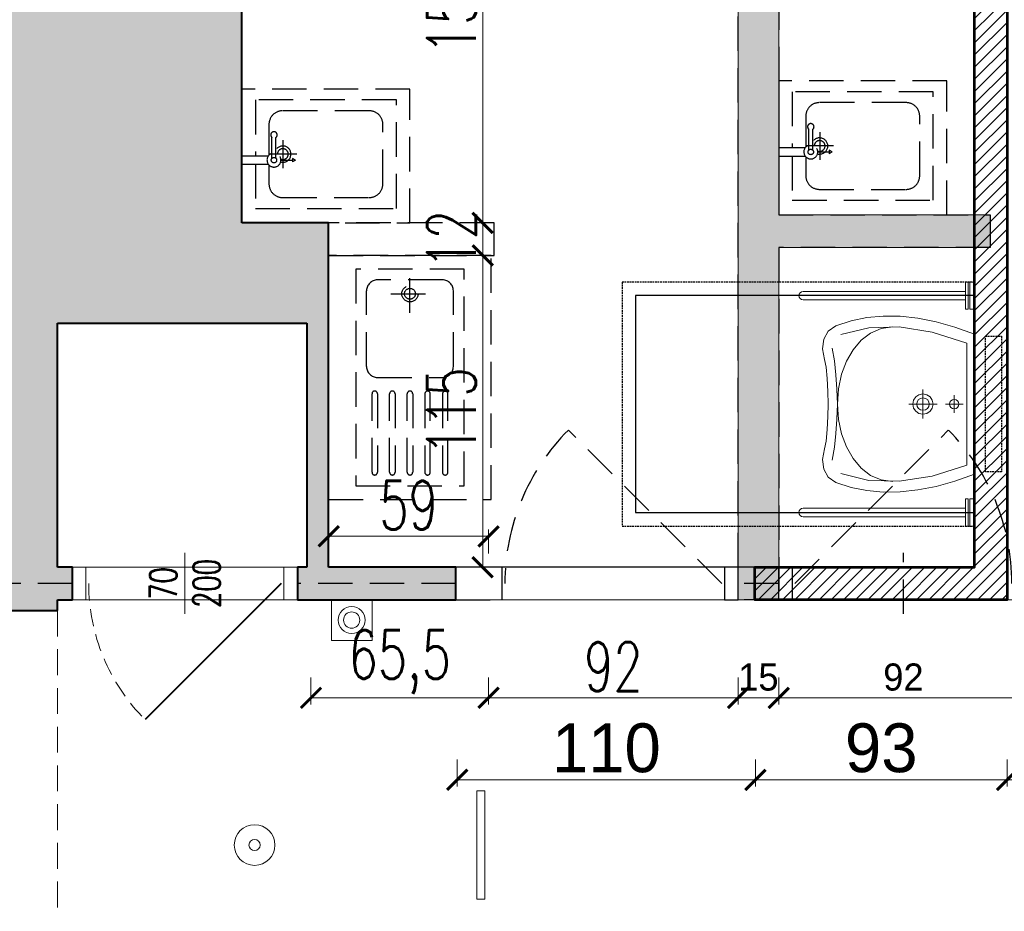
# Model space of a CAD drawing. Header units: millimetres. Extents: x 49320 to 60117, y -4209 to 20568.
# Tile 191 of 252: x 51578 to 51941, y 5734 to 6063. Entities that reach past the tile are written whole.
import ezdxf
from ezdxf.enums import TextEntityAlignment as Align

# ---------------------------------------------------------------- set-up
doc = ezdxf.new("R2010")
doc.units = ezdxf.units.MM
for name, pattern in [('CONTINOUS', [0]), ('DASHED', [19.05, 12.7, -6.35]), ('HIDDEN2', [0.1875, 0.125, -0.0625]), ('Kreski-Krotkie', [4.7625, 3.175, -1.5875])]:
    doc.linetypes.add(name, pattern=pattern)
doc.layers.add('_AA powierzchnia', color=3, linetype='Continuous', lineweight=25, plot=False)
doc.layers.add('_HD-POMOC_1', color=251, linetype='Continuous', lineweight=0, plot=False)
for name, color, linetype, lineweight, true_color in [('_AA rozbiórki', 7, 'DASHED', 25, 0xc73200), ('_AA rozbiórki WYMIARY', 7, 'CONTINOUS', 18, 0xd13400), ('_AA szraf PROJ', 7, 'Continuous', 13, 0x003df5), ('_AA WYMIARY proj', 7, 'CONTINOUS', 18, 0x0037db), ('_AA ściany proj.', 7, 'CONTINOUS', 53, 0x0037db), ('_HD-KRESKOWANIE_PEŁNE', 7, 'Continuous', 0, 0xbfbfbf), ('_HD-PRZEKRÓJ_BUDOWLANA', 7, 'Continuous', 40, 0x616161)]:
    doc.layers.add(name, color=color, linetype=linetype, lineweight=lineweight, true_color=true_color)
for name, color, linetype, lineweight in [('_AA wymiary', 7, 'Continuous', 13), ('_HD-DREWNO_PRZEKRÓJ', 251, 'Continuous', 40), ('_HD-DREWNO_PRZERYW', 251, 'Kreski-Krotkie', 9), ('_HD-DREWNO_WIDOK', 251, 'Continuous', 18), ('_HD-ELE_PPOŻ', 251, 'Continuous', 30), ('_HD-INWENTARYZACJA_PRZERYW', 251, 'Kreski-Krotkie', 9), ('_HD-INWENTARYZACJA_WIDOK', 251, 'Continuous', 18), ('_HD-OPISY', 251, 'Continuous', 0), ('_HD-PPOŻ030', 251, 'DASHED', 40), ('A obiekt', 7, 'Continuous', 9)]:
    doc.layers.add(name, color=color, linetype=linetype, lineweight=lineweight)
doc.styles.add('_HD_Romans', font='romans.shx', dxfattribs={"width": 0.7, "height": 18})
doc.dimstyles.new('_HD_050_BET_CM', dxfattribs={"dimtxt": 10, "dimasz": 7.5, "dimexe": 2.5, "dimexo": 5, "dimgap": 2.5, "dimtad": 1, "dimdec": 1, "dimrnd": 0.5, "dimtxsty": 'Standard', "dimblk": 'ARCHTICK', "dimcen": 1.25, "dimclre": 208, "dimclrt": 256, "dimadec": 1, "dimazin": 0, "dimtfac": 1, "dimtdec": 1, "dimtix": 1, "dimtmove": 1, "dimatfit": 0, "dimldrblk": 'ARCHTICK', "dimfxl": 7.5, "dimfxlon": 1, "dimlwd": -1, "dimlwe": -1, "dimarcsym": 0})

# ---------------------------------------------------------------- blocks, each defined once
blk = doc.blocks.new('*U28')
at = {"layer": '_HD-DREWNO_PRZEKRÓJ'}
blk.add_line((77, 0), (26.8, -50.2), dxfattribs=at)
at = {"layer": '_HD-DREWNO_PRZERYW', "ltscale": 2}
blk.add_arc((77, 0), 71, 180, 225, dxfattribs=at)
at = {"layer": '_HD-DREWNO_WIDOK'}
for points in [[(5, 6), (0, 6), (0, -6), (5, -6)], [(83, 6), (78, 6), (78, -6), (83, -6)]]:
    blk.add_lwpolyline(points, close=True, dxfattribs=at)
at = {"layer": '_HD-OPISY'}
blk.add_line((41.5, 11.25), (41.5, -11.25), dxfattribs=at)
at = {"layer": '_HD-OPISY', "style": '_HD_Romans', "width": 0.7}
blk.add_attdef('SZEROKOŚĆ', text='', height=10, rotation=90, dxfattribs=at).set_placement((41.5, 0), align=Align.BOTTOM_CENTER)
blk.add_attdef('WYSOKOŚĆ', text='', height=10, rotation=90, dxfattribs=at).set_placement((44.5, 0), align=Align.TOP_CENTER)
blk = doc.blocks.new('_ArchTick')
at = {"color": 0, "linetype": 'ByBlock', "const_width": 0.15}
blk.add_lwpolyline([(-0.5, -0.5), (0.5, 0.5)], dxfattribs=at)
blk = doc.blocks.new('*D1193')
at = {"layer": '_AA rozbiórki WYMIARY', "color": 208, "ltscale": 1.5}
for p, q in [((51685.08, 5820.6), (51685.08, 5810.6)), ((51750.58, 5820.6), (51750.58, 5810.6))]:
    blk.add_line(p, q, dxfattribs=at)
at = {"layer": '_AA rozbiórki WYMIARY', "color": 0, "ltscale": 1.5}
blk.add_line((51685.08, 5813.1), (51750.58, 5813.1), dxfattribs=at)
at = {"layer": 'Defpoints', "color": 0}
for p in [(51685.08, 5849.3), (51750.58, 5849.3), (51750.58, 5813.1)]:
    blk.add_point(p, dxfattribs=at)
at = {"layer": '_AA rozbiórki WYMIARY', "color": 0, "linetype": 'ByBlock', "xscale": 7.5, "yscale": 7.5, "zscale": 7.5, "rotation": 180}
blk.add_blockref('_ArchTick', (51685.08, 5813.1), dxfattribs=at)
at = {"layer": '_AA rozbiórki WYMIARY', "color": 0, "linetype": 'ByBlock', "xscale": 7.5, "yscale": 7.5, "zscale": 7.5}
blk.add_blockref('_ArchTick', (51750.58, 5813.1), dxfattribs=at)
at = {"layer": '_AA rozbiórki WYMIARY', "insert": (51717.83, 5826.32), "char_height": 18, "attachment_point": 5, "style": '_HD_Romans'}
blk.add_mtext('65,5', dxfattribs=at)
blk = doc.blocks.new('*D1194')
at = {"layer": '_AA rozbiórki WYMIARY', "color": 208, "ltscale": 1.5}
for p, q in [((51750.58, 5820.6), (51750.58, 5810.6)), ((51842.58, 5820.6), (51842.58, 5810.6))]:
    blk.add_line(p, q, dxfattribs=at)
at = {"layer": '_AA rozbiórki WYMIARY', "color": 0, "ltscale": 1.5}
blk.add_line((51750.58, 5813.1), (51842.58, 5813.1), dxfattribs=at)
at = {"layer": 'Defpoints', "color": 0}
for p in [(51750.58, 5849.3), (51842.58, 5849.3), (51842.58, 5813.1)]:
    blk.add_point(p, dxfattribs=at)
at = {"layer": '_AA rozbiórki WYMIARY', "color": 0, "linetype": 'ByBlock', "xscale": 7.5, "yscale": 7.5, "zscale": 7.5, "rotation": 180}
blk.add_blockref('_ArchTick', (51750.58, 5813.1), dxfattribs=at)
at = {"layer": '_AA rozbiórki WYMIARY', "color": 0, "linetype": 'ByBlock', "xscale": 7.5, "yscale": 7.5, "zscale": 7.5}
blk.add_blockref('_ArchTick', (51842.58, 5813.1), dxfattribs=at)
at = {"layer": '_AA rozbiórki WYMIARY', "insert": (51796.58, 5824.6), "char_height": 18, "attachment_point": 5, "style": '_HD_Romans'}
blk.add_mtext('92', dxfattribs=at)
blk = doc.blocks.new('*D1195')
at = {"layer": '_AA rozbiórki WYMIARY', "color": 208, "ltscale": 1.5}
for p, q in [((51842.58, 5820.6), (51842.58, 5810.6)), ((51857.58, 5820.6), (51857.58, 5810.6))]:
    blk.add_line(p, q, dxfattribs=at)
at = {"layer": '_AA rozbiórki WYMIARY', "color": 0, "ltscale": 1.5}
for p, q in [((51842.58, 5813.1), (51835.08, 5813.1)), ((51842.58, 5813.1), (51857.58, 5813.1)), ((51857.58, 5813.1), (51865.08, 5813.1))]:
    blk.add_line(p, q, dxfattribs=at)
at = {"layer": 'Defpoints', "color": 0}
for p in [(51842.58, 5849.3), (51857.58, 5849.3), (51857.58, 5813.1)]:
    blk.add_point(p, dxfattribs=at)
at = {"layer": '_AA rozbiórki WYMIARY', "color": 0, "linetype": 'ByBlock', "xscale": 7.5, "yscale": 7.5, "zscale": 7.5}
blk.add_blockref('_ArchTick', (51842.58, 5813.1), dxfattribs=at)
at = {"layer": '_AA rozbiórki WYMIARY', "color": 0, "linetype": 'ByBlock', "xscale": 7.5, "yscale": 7.5, "zscale": 7.5, "rotation": 180}
blk.add_blockref('_ArchTick', (51857.58, 5813.1), dxfattribs=at)
at = {"layer": '_AA rozbiórki WYMIARY', "insert": (51850.08, 5820.71), "char_height": 10, "attachment_point": 5}
blk.add_mtext('15', dxfattribs=at)
blk = doc.blocks.new('*D1196')
at = {"layer": '_AA rozbiórki WYMIARY', "color": 208, "ltscale": 1.5}
for p, q in [((51857.58, 5820.6), (51857.58, 5810.6)), ((51949.58, 5820.6), (51949.58, 5810.6))]:
    blk.add_line(p, q, dxfattribs=at)
at = {"layer": '_AA rozbiórki WYMIARY', "color": 0, "ltscale": 1.5}
blk.add_line((51857.58, 5813.1), (51949.58, 5813.1), dxfattribs=at)
at = {"layer": 'Defpoints', "color": 0}
for p in [(51857.58, 5849.3), (51949.58, 5849.3), (51949.58, 5813.1)]:
    blk.add_point(p, dxfattribs=at)
at = {"layer": '_AA rozbiórki WYMIARY', "color": 0, "linetype": 'ByBlock', "xscale": 7.5, "yscale": 7.5, "zscale": 7.5, "rotation": 180}
blk.add_blockref('_ArchTick', (51857.58, 5813.1), dxfattribs=at)
at = {"layer": '_AA rozbiórki WYMIARY', "color": 0, "linetype": 'ByBlock', "xscale": 7.5, "yscale": 7.5, "zscale": 7.5}
blk.add_blockref('_ArchTick', (51949.58, 5813.1), dxfattribs=at)
at = {"layer": '_AA rozbiórki WYMIARY', "insert": (51903.58, 5820.71), "char_height": 10, "attachment_point": 5}
blk.add_mtext('92', dxfattribs=at)
blk = doc.blocks.new('*D1203')
at = {"layer": '_AA rozbiórki WYMIARY', "color": 208, "ltscale": 1.5}
for p, q in [((51691.58, 5866.3), (51691.58, 5875.21)), ((51750.58, 5866.3), (51750.58, 5875.21))]:
    blk.add_line(p, q, dxfattribs=at)
at = {"layer": '_AA rozbiórki WYMIARY', "color": 0, "ltscale": 1.5}
blk.add_line((51691.58, 5872.71), (51750.58, 5872.71), dxfattribs=at)
at = {"layer": 'Defpoints', "color": 0}
for p in [(51750.58, 5872.71), (51691.58, 5861.3), (51750.58, 5861.3)]:
    blk.add_point(p, dxfattribs=at)
at = {"layer": '_AA rozbiórki WYMIARY', "color": 0, "linetype": 'ByBlock', "xscale": 7.5, "yscale": 7.5, "zscale": 7.5, "rotation": 180}
blk.add_blockref('_ArchTick', (51691.58, 5872.71), dxfattribs=at)
at = {"layer": '_AA rozbiórki WYMIARY', "color": 0, "linetype": 'ByBlock', "xscale": 7.5, "yscale": 7.5, "zscale": 7.5}
blk.add_blockref('_ArchTick', (51750.58, 5872.71), dxfattribs=at)
at = {"layer": '_AA rozbiórki WYMIARY', "insert": (51721.08, 5884.21), "char_height": 18, "attachment_point": 5, "style": '_HD_Romans'}
blk.add_mtext('59', dxfattribs=at)
blk = doc.blocks.new('*D1205')
at = {"layer": '_AA rozbiórki WYMIARY', "color": 208, "ltscale": 1.5}
for p, q in [((51752.58, 6102.59), (51752.58, 6112.59)), ((51842.58, 6102.59), (51842.58, 6112.59))]:
    blk.add_line(p, q, dxfattribs=at)
at = {"layer": '_AA rozbiórki WYMIARY', "color": 0, "ltscale": 1.5}
blk.add_line((51842.58, 6110.09), (51752.58, 6110.09), dxfattribs=at)
at = {"layer": 'Defpoints', "color": 0}
for p in [(51752.58, 6110.09), (51842.58, 6087.3), (51752.58, 5988.3)]:
    blk.add_point(p, dxfattribs=at)
at = {"layer": '_AA rozbiórki WYMIARY', "color": 0, "linetype": 'ByBlock', "xscale": 7.5, "yscale": 7.5, "zscale": 7.5, "rotation": 180}
blk.add_blockref('_ArchTick', (51752.58, 6110.09), dxfattribs=at)
at = {"layer": '_AA rozbiórki WYMIARY', "color": 0, "linetype": 'ByBlock', "xscale": 7.5, "yscale": 7.5, "zscale": 7.5}
blk.add_blockref('_ArchTick', (51842.58, 6110.09), dxfattribs=at)
at = {"layer": '_AA rozbiórki WYMIARY', "insert": (51797.58, 6121.59), "char_height": 18, "attachment_point": 5, "style": '_HD_Romans'}
blk.add_mtext('90', dxfattribs=at)
blk = doc.blocks.new('*D1206')
at = {"layer": '_AA rozbiórki WYMIARY', "color": 208, "ltscale": 1.5}
for p, q in [((51659.58, 6102.59), (51659.58, 6112.59)), ((51752.58, 6102.59), (51752.58, 6112.59))]:
    blk.add_line(p, q, dxfattribs=at)
at = {"layer": '_AA rozbiórki WYMIARY', "color": 0, "ltscale": 1.5}
blk.add_line((51752.58, 6110.09), (51659.58, 6110.09), dxfattribs=at)
at = {"layer": 'Defpoints', "color": 0}
for p in [(51659.58, 6110.09), (51659.58, 5988.3), (51752.58, 5988.3)]:
    blk.add_point(p, dxfattribs=at)
at = {"layer": '_AA rozbiórki WYMIARY', "color": 0, "linetype": 'ByBlock', "xscale": 7.5, "yscale": 7.5, "zscale": 7.5, "rotation": 180}
blk.add_blockref('_ArchTick', (51659.58, 6110.09), dxfattribs=at)
at = {"layer": '_AA rozbiórki WYMIARY', "color": 0, "linetype": 'ByBlock', "xscale": 7.5, "yscale": 7.5, "zscale": 7.5}
blk.add_blockref('_ArchTick', (51752.58, 6110.09), dxfattribs=at)
at = {"layer": '_AA rozbiórki WYMIARY', "insert": (51706.08, 6121.59), "char_height": 18, "attachment_point": 5, "style": '_HD_Romans'}
blk.add_mtext('93', dxfattribs=at)
blk = doc.blocks.new('*D1208')
at = {"layer": '_AA rozbiórki WYMIARY', "color": 208, "ltscale": 1.5}
for p, q in [((51740.9, 5976.3), (51750.9, 5976.3)), ((51740.9, 5861.3), (51750.9, 5861.3))]:
    blk.add_line(p, q, dxfattribs=at)
at = {"layer": '_AA rozbiórki WYMIARY', "color": 0, "ltscale": 1.5}
blk.add_line((51748.4, 5861.3), (51748.4, 5976.3), dxfattribs=at)
at = {"layer": 'Defpoints', "color": 0}
for p in [(51721.08, 5976.3), (51748.4, 5976.3), (51721.08, 5861.3)]:
    blk.add_point(p, dxfattribs=at)
at = {"layer": '_AA rozbiórki WYMIARY', "color": 0, "linetype": 'ByBlock', "xscale": 7.5, "yscale": 7.5, "zscale": 7.5}
for p, rotation in [((51748.4, 5976.3), 90), ((51748.4, 5861.3), 270)]:
    blk.add_blockref('_ArchTick', p, dxfattribs=dict(at, rotation=rotation))
at = {"layer": '_AA rozbiórki WYMIARY', "insert": (51736.9, 5918.8), "char_height": 18, "attachment_point": 5, "rotation": 90, "style": '_HD_Romans'}
blk.add_mtext('115', dxfattribs=at)
blk = doc.blocks.new('*D1209')
at = {"layer": '_AA rozbiórki WYMIARY', "color": 0, "ltscale": 1.5}
for p, q in [((51748.4, 5988.3), (51748.4, 5995.8)), ((51748.4, 5976.3), (51748.4, 5988.3)), ((51748.4, 5976.3), (51748.4, 5968.8))]:
    blk.add_line(p, q, dxfattribs=at)
at = {"layer": '_AA rozbiórki WYMIARY', "color": 208, "ltscale": 1.5}
for p, q in [((51740.9, 5988.3), (51750.9, 5988.3)), ((51740.9, 5976.3), (51750.9, 5976.3))]:
    blk.add_line(p, q, dxfattribs=at)
at = {"layer": 'Defpoints', "color": 0}
for p in [(51659.58, 5988.3), (51748.4, 5988.3), (51721.08, 5976.3)]:
    blk.add_point(p, dxfattribs=at)
at = {"layer": '_AA rozbiórki WYMIARY', "color": 0, "linetype": 'ByBlock', "xscale": 7.5, "yscale": 7.5, "zscale": 7.5}
for p, rotation in [((51748.4, 5988.3), 270), ((51748.4, 5976.3), 90)]:
    blk.add_blockref('_ArchTick', p, dxfattribs=dict(at, rotation=rotation))
at = {"layer": '_AA rozbiórki WYMIARY', "insert": (51736.9, 5982.3), "char_height": 18, "attachment_point": 5, "rotation": 90, "style": '_HD_Romans'}
blk.add_mtext('12', dxfattribs=at)
blk = doc.blocks.new('*D1210')
at = {"layer": '_AA rozbiórki WYMIARY', "color": 208, "ltscale": 1.5}
for p, q in [((51740.9, 6145.3), (51750.9, 6145.3)), ((51740.9, 5988.3), (51750.9, 5988.3))]:
    blk.add_line(p, q, dxfattribs=at)
at = {"layer": '_AA rozbiórki WYMIARY', "color": 0, "ltscale": 1.5}
blk.add_line((51748.4, 5988.3), (51748.4, 6145.3), dxfattribs=at)
at = {"layer": 'Defpoints', "color": 0}
for p in [(51659.58, 6145.3), (51748.4, 6145.3), (51659.58, 5988.3)]:
    blk.add_point(p, dxfattribs=at)
at = {"layer": '_AA rozbiórki WYMIARY', "color": 0, "linetype": 'ByBlock', "xscale": 7.5, "yscale": 7.5, "zscale": 7.5}
for p, rotation in [((51748.4, 6145.3), 90), ((51748.4, 5988.3), 270)]:
    blk.add_blockref('_ArchTick', p, dxfattribs=dict(at, rotation=rotation))
at = {"layer": '_AA rozbiórki WYMIARY', "insert": (51736.9, 6066.8), "char_height": 18, "attachment_point": 5, "rotation": 90, "style": '_HD_Romans'}
blk.add_mtext('157', dxfattribs=at)
blk = doc.blocks.new('*U453')
for p, q in [((-41.54, -3.37), (-41.54, -63.2)), ((-38.46, -3.37), (-38.46, -63.2)), ((38.46, -3.37), (38.46, -63.2)), ((41.54, -3.37), (41.54, -63.2))]:
    blk.add_line(p, q)
at = {"color": 5, "true_color": 0x0000e6}
for p, q in [((-1.75, -7.48), (-1.61, -6.8)), ((-1.61, -6.8), (-1.24, -6.24)), ((-1.24, -6.24), (-0.68, -5.86)), ((-0.68, -5.86), (0, -5.72)), ((0, -5.72), (0.68, -5.86)), ((0, -5.72), (0, -5.72)), ((0.68, -5.86), (1.24, -6.24)), ((1.24, -6.24), (1.61, -6.8)), ((1.61, -6.8), (1.75, -7.48)), ((-1.61, -8.16), (-1.75, -7.48)), ((-1.24, -8.71), (-1.61, -8.16)), ((-0.68, -9.09), (-1.24, -8.71)), ((0, -9.23), (-0.68, -9.09)), ((0.68, -9.09), (0, -9.23)), ((1.24, -8.71), (0.68, -9.09)), ((1.61, -8.16), (1.24, -8.71)), ((1.75, -7.48), (1.61, -8.16))]:
    blk.add_line(p, q, dxfattribs=at)
for points in [[(-45, 0), (-35, 0), (-35, -1.74), (-45, -1.74)], [(-45, -2.35), (-35, -2.35), (-35, -3.37), (-45, -3.37)], [(35, 0), (45, 0), (45, -1.74), (35, -1.74)], [(35, -2.35), (45, -2.35), (45, -3.37), (35, -3.37)]]:
    blk.add_lwpolyline(points, close=True)
for points in [[(0, -54.01), (4.6, -54.04), (9.42, -54.29), (13.64, -54.72), (16.46, -55.28), (20.4, -56.01), (23.99, -55.58), (26.93, -53.97), (28.88, -51.12), (30.72, -45.51), (31.92, -39.69), (32.47, -33.64), (32.39, -27.38), (31.68, -20.89), (30.35, -14.17), (28.39, -7.2), (25.81, 0), (0, 0), (-25.81, 0), (-28.39, -7.2), (-30.35, -14.17), (-31.68, -20.89), (-32.39, -27.38), (-32.47, -33.64), (-31.92, -39.69), (-30.72, -45.51), (-28.88, -51.12), (-26.93, -53.97), (-23.99, -55.58), (-20.4, -56.01), (-16.46, -55.28), (-13.64, -54.72), (-9.42, -54.29), (-4.6, -54.04), (0, -54.01)], [(0, -15.26), (1.46, -15.56), (2.65, -16.36), (3.46, -17.56), (3.75, -19.01), (3.46, -20.47), (2.65, -21.66), (1.46, -22.47), (0, -22.76), (-1.46, -22.47), (-2.65, -21.66), (-3.46, -20.47), (-3.75, -19.01), (-3.46, -17.56), (-2.65, -16.36), (-1.46, -15.56), (0, -15.26)], [(0, -16.71), (0.89, -16.89), (1.63, -17.39), (2.12, -18.12), (2.3, -19.01), (2.12, -19.91), (1.63, -20.64), (0.89, -21.13), (0, -21.31), (-0.89, -21.13), (-1.63, -20.64), (-2.12, -19.91), (-2.3, -19.01), (-2.12, -18.12), (-1.63, -17.39), (-0.89, -16.89), (0, -16.71)]]:
    blk.add_lwpolyline(points, close=True, dxfattribs=at)
for points in [[(25.67, -49.28), (28.14, -38.98), (28.45, -27.74), (26.59, -15.65), (22.51, -2.8), (0, -2.8), (-22.51, -2.8), (-26.59, -15.65), (-28.45, -27.74), (-28.14, -38.98), (-25.67, -49.28)], [(0, -10.73), (0, -4.22)], [(-3.25, -7.48), (3.25, -7.48)], [(0, -24.26), (0, -13.76)], [(5.34, -19.01), (-5.34, -19.01)], [(-28.45, -30.14), (-27.86, -34.42), (-26.18, -38.33), (-23.53, -41.81), (-20.04, -44.79), (-15.81, -47.22), (-10.99, -49.04), (-5.68, -50.17), (-0.02, -50.56), (5.66, -50.17), (10.98, -49.04), (15.83, -47.22), (20.09, -44.79), (23.61, -41.81), (26.29, -38.33), (27.99, -34.42), (28.58, -30.14)], [(20.64, -52.51), (15.94, -51.63), (10.86, -51.08), (5.51, -50.74), (0.02, -50.52), (-5.48, -50.74), (-10.83, -51.08), (-15.91, -51.63), (-20.61, -52.51)]]:
    blk.add_lwpolyline(points, dxfattribs=at)
for centre in [(-40, -63.2), (40, -63.2)]:
    blk.add_arc(centre, 1.54, 180, 0)
at = {"layer": 'Defpoints', "color": 5, "linetype": 'HIDDEN2', "ltscale": 5, "true_color": 0x0000e6}
blk.add_lwpolyline([(-25, 4), (-25, 10), (25, 10), (25, 4)], close=True, dxfattribs=at)
at = {"layer": 'Defpoints', "color": 252, "linetype": 'HIDDEN2', "ltscale": 5, "elevation": 0}
blk.add_lwpolyline([(45, 0), (-45, 0), (-45, -130), (45, -130)], close=True, dxfattribs=at)
at = {"layer": 'Defpoints', "color": 252}
blk.add_lwpolyline([(40, -125), (40, 0), (-40, 0), (-40, -125)], close=True, dxfattribs=at)
blk = doc.blocks.new('*D1497')
at = {"layer": '_AA WYMIARY proj', "color": 208, "ltscale": 3}
for p, q in [((51739.01, 5790.35), (51739.01, 5780.35)), ((51849.01, 5790.35), (51849.01, 5780.35))]:
    blk.add_line(p, q, dxfattribs=at)
at = {"layer": '_AA WYMIARY proj', "ltscale": 3}
blk.add_line((51739.01, 5782.85), (51849.01, 5782.85), dxfattribs=at)
at = {"layer": 'Defpoints', "color": 0}
for p in [(51739.01, 5849.3), (51849.01, 5849.3), (51849.01, 5782.85)]:
    blk.add_point(p, dxfattribs=at)
at = {"layer": '_AA WYMIARY proj', "linetype": 'ByBlock', "xscale": 7.5, "yscale": 7.5, "zscale": 7.5, "rotation": 180}
blk.add_blockref('_ArchTick', (51739.01, 5782.85), dxfattribs=at)
at = {"layer": '_AA WYMIARY proj', "linetype": 'ByBlock', "xscale": 7.5, "yscale": 7.5, "zscale": 7.5}
blk.add_blockref('_ArchTick', (51849.01, 5782.85), dxfattribs=at)
at = {"layer": '_AA WYMIARY proj', "insert": (51794.01, 5794.54), "char_height": 18, "attachment_point": 5}
blk.add_mtext('110', dxfattribs=at)
blk = doc.blocks.new('*D1498')
at = {"layer": '_AA WYMIARY proj', "color": 208, "ltscale": 3}
for p, q in [((51849.01, 5790.35), (51849.01, 5780.35)), ((51941.79, 5790.35), (51941.79, 5780.35))]:
    blk.add_line(p, q, dxfattribs=at)
at = {"layer": '_AA WYMIARY proj', "ltscale": 3}
blk.add_line((51849.01, 5782.85), (51941.79, 5782.85), dxfattribs=at)
at = {"layer": 'Defpoints', "color": 0}
for p in [(51849.01, 5849.3), (51941.79, 5849.3), (51941.79, 5782.85)]:
    blk.add_point(p, dxfattribs=at)
at = {"layer": '_AA WYMIARY proj', "linetype": 'ByBlock', "xscale": 7.5, "yscale": 7.5, "zscale": 7.5, "rotation": 180}
blk.add_blockref('_ArchTick', (51849.01, 5782.85), dxfattribs=at)
at = {"layer": '_AA WYMIARY proj', "linetype": 'ByBlock', "xscale": 7.5, "yscale": 7.5, "zscale": 7.5}
blk.add_blockref('_ArchTick', (51941.79, 5782.85), dxfattribs=at)
at = {"layer": '_AA WYMIARY proj', "insert": (51895.4, 5794.55), "char_height": 18, "attachment_point": 5}
blk.add_mtext('93', dxfattribs=at)
blk = doc.blocks.new('*D1499')
at = {"layer": '_AA WYMIARY proj', "color": 208, "ltscale": 3}
for p, q in [((51941.79, 5790.35), (51941.79, 5780.35)), ((52127.58, 5790.35), (52127.58, 5780.35))]:
    blk.add_line(p, q, dxfattribs=at)
at = {"layer": '_AA WYMIARY proj', "ltscale": 3}
blk.add_line((51941.79, 5782.85), (52127.58, 5782.85), dxfattribs=at)
at = {"layer": 'Defpoints', "color": 0}
for p in [(51941.79, 5849.3), (52127.58, 5849.3), (52127.58, 5782.85)]:
    blk.add_point(p, dxfattribs=at)
at = {"layer": '_AA WYMIARY proj', "linetype": 'ByBlock', "xscale": 7.5, "yscale": 7.5, "zscale": 7.5, "rotation": 180}
blk.add_blockref('_ArchTick', (51941.79, 5782.85), dxfattribs=at)
at = {"layer": '_AA WYMIARY proj', "linetype": 'ByBlock', "xscale": 7.5, "yscale": 7.5, "zscale": 7.5}
blk.add_blockref('_ArchTick', (52127.58, 5782.85), dxfattribs=at)
at = {"layer": '_AA WYMIARY proj', "insert": (52034.68, 5794.54), "char_height": 18, "attachment_point": 5}
blk.add_mtext('186', dxfattribs=at)

msp = doc.modelspace()

# ---------------------------------------------------------------- hatches: boundary and pattern name
at = {"layer": '_AA rozbiórki', "ltscale": 3}
h = msp.add_hatch(dxfattribs=at)
h.set_pattern_fill('AR-CONC', color=256, scale=0.14)
h.set_pattern_definition([(50, (0, 8156.302), (25.505854, -2.231472), [2.667, -29.337]), (355, (0, 8156.302), (-4.934079, 26.747958), [2.1336, -23.469682]), (100.451445, (2.125, 8156.116), (20.571775, 24.516485), [2.266601, -24.932634]), (46.1842, (0, 8163.414), (37.951066, -5.885926), [4.0005, -44.0055]), (96.63556, (3.163, 8162.923), (33.23658, 34.639657), [3.399903, -37.398985]), (351.18415, (0, 8163.414), (33.23658, 34.639657), [3.200395, -35.204362]), (21, (3.556, 8161.636), (21.226015, -14.317128), [2.667, -29.337]), (326, (3.556, 8161.636), (8.652284, 25.786315), [2.1336, -23.4696]), (71.451445, (5.325, 8160.442), (29.878299, 11.469188), [2.266601, -24.932591]), (37.5, (0, 8156.302), (0.4324045, 11.8377054), [0, -23.18512, 0, -23.8252, 0, -23.5585]), (7.5, (0, 8156.302), (9.3547528, 14.0252805), [0, -13.58392, 0, -22.65172, 0, -8.9789]), (327.5, (-7.93, 8156.302), (18.9826833, -0.8020242), [0, -8.89, 0, -27.7368, 0, -36.8046]), (317.5, (-11.486, 8156.302), (20.7380854, 3.559709), [0, -11.557, 0, -18.42008, 0, -26.1366])])
h.paths.add_polyline_path([(51872.79, 6501.3), (51887.58, 6501.3), (51887.58, 6072.3), (51857.58, 6072.3), (51857.58, 5991.3), (51935.58, 5991.3), (51935.58, 5979.3), (51857.58, 5979.3), (51857.58, 5849.3), (51842.58, 5849.3), (51842.58, 5861.3), (51842.58, 6087.3), (51872.58, 6087.3)])
at = {"layer": '_AA szraf PROJ', "ltscale": 3, "transparency": 33554687}
h = msp.add_hatch(dxfattribs=at)
h.set_pattern_fill('ANSI31', color=256)
h.set_pattern_definition([(45, (-1, 8153.6996), (-2.24506403, 2.24506403), [])])
h.paths.add_polyline_path([(51659.58, 6145.26), (51941.79, 6145.26), (51941.79, 5849.3), (51848.79, 5849.3), (51848.79, 5861.3), (51929.79, 5861.3), (51929.79, 6133.26), (51659.58, 6133.26)])
h.paths.add_polyline_path([(51591.58, 6287.3), (51765.81, 6287.3), (51765.81, 6275.3), (51591.58, 6275.3)])
h.paths.add_polyline_path([(51743.63, 6242.26), (51755.63, 6242.26), (51755.63, 6275.3), (51743.63, 6275.3)])
h.paths.add_polyline_path([(51866.81, 6287.3), (52044.58, 6287.3), (52044.58, 6275.3), (51866.81, 6275.3)])
h.paths.add_polyline_path([(51743.63, 6145.26), (51755.63, 6145.26), (51755.63, 6151.26), (51743.63, 6151.26)])
h.paths.add_polyline_path([(52145.58, 6287.3), (52157.58, 6287.3), (52157.58, 6275.3), (52145.58, 6275.3)])
h.paths.add_polyline_path([(51939.58, 6501.3), (51927.58, 6501.3), (51927.58, 6287.3), (51939.58, 6287.3)])
h.paths.add_polyline_path([(51724.55, 6501.3), (51730.55, 6501.3), (51730.55, 6489.64), (51724.55, 6489.64)])
h.paths.add_polyline_path([(51724.55, 6399.64), (51730.58, 6399.64), (51730.58, 6385.52), (51724.55, 6385.52)])
h.paths.add_polyline_path([(51724.55, 6295.52), (51730.55, 6295.52), (51730.55, 6287.3), (51724.55, 6287.3)])
at = {"layer": '_HD-KRESKOWANIE_PEŁNE', "ltscale": 3, "transparency": 33554687}
h = msp.add_hatch(color=256, dxfattribs=at)
h.dxf.hatch_style = 1
h.paths.add_polyline_path([(51591.58, 6223.3), (51591.58, 6155.3), (51659.58, 6155.3), (51659.58, 6145.3), (51659.58, 6145.3), (51659.58, 5988.3), (51691.58, 5988.3), (51691.58, 5976.3), (51691.58, 5861.3), (51738.51, 5861.3), (51738.51, 5849.3), (51680.08, 5849.3), (51680.08, 5861.3), (51683.58, 5861.3), (51683.58, 5951.3), (51591.58, 5951.3), (51591.58, 5861.3), (51597.08, 5861.3), (51597.08, 5849.3), (51591.58, 5849.3), (51591.58, 5845.3), (51546.58, 5845.3), (51546.58, 5849.3), (51459.58, 5849.3), (51459.58, 5861.3), (51549.58, 5861.3), (51549.58, 6344.3), (51564.58, 6344.3), (51564.58, 6501.3), (51509.58, 6501.3), (51509.58, 6556.3), (51730.58, 6556.3), (51730.58, 6501.3), (51722.58, 6501.3), (51714.58, 6501.3), (51591.58, 6501.3), (51591.58, 6422.3), (51591.58, 6412.3), (51591.58, 6333.3), (51591.58, 6323.3), (51591.58, 6244.3)])

# ---------------------------------------------------------------- linework, layer by layer
at = {"layer": '_AA powierzchnia', "ltscale": 3}
msp.add_lwpolyline([(51659.58, 6133.26), (51929.79, 6133.26), (51929.79, 5861.3), (51691.58, 5861.3), (51691.58, 5988.3), (51659.58, 5988.3), (51659.58, 6133.26)], dxfattribs=at)
at = {"layer": '_AA rozbiórki'}
for p, q in [((51868.67, 6015.17), (51868.67, 6022.87)), ((51870.17, 6015.17), (51870.17, 6022.87)), ((51872.69, 6021.82), (51872.69, 6011.58)), ((51670.67, 6012.17), (51670.67, 6019.87)), ((51672.17, 6012.17), (51672.17, 6019.87)), ((51674.69, 6018.82), (51674.69, 6008.58)), ((51867.33, 6016), (51857.58, 6016)), ((51877.81, 6016.7), (51867.58, 6016.7)), ((51872, 6014.5), (51876.24, 6014.5)), ((51877.34, 6014.5), (51876.24, 6015.14)), ((51876.24, 6015.14), (51876.24, 6013.86)), ((51877.34, 6014.5), (51876.24, 6013.86)), ((51669.33, 6013), (51659.58, 6013)), ((51679.81, 6013.7), (51669.58, 6013.7)), ((51674, 6011.5), (51678.24, 6011.5)), ((51679.34, 6011.5), (51678.24, 6012.14)), ((51678.24, 6012.14), (51678.24, 6010.86)), ((51679.34, 6011.5), (51678.24, 6010.86)), ((51857.58, 6013), (51867.33, 6013)), ((51659.58, 6010), (51669.33, 6010)), ((51752.58, 5988.3), (51691.58, 5988.3)), ((51752.58, 5976.3), (51752.58, 5988.3)), ((51691.58, 5976.3), (51752.58, 5976.3)), ((51701.58, 5971.3), (51701.58, 5891.3)), ((51741.58, 5971.3), (51701.58, 5971.3)), ((51741.58, 5891.3), (51741.58, 5971.3)), ((51733.58, 5967.3), (51709.58, 5967.3)), ((51721.58, 5955.18), (51721.58, 5969.18)), ((51705.58, 5935.3), (51705.58, 5963.3)), ((51737.58, 5935.3), (51737.58, 5963.3)), ((51714.58, 5962.18), (51728.58, 5962.18)), ((51709.58, 5931.3), (51733.58, 5931.3)), ((51707.58, 5896.3), (51707.58, 5925.3)), ((51709.58, 5925.3), (51709.58, 5896.3)), ((51714.08, 5896.3), (51714.08, 5925.3)), ((51716.08, 5925.3), (51716.08, 5896.3)), ((51720.58, 5896.3), (51720.58, 5925.3)), ((51722.58, 5925.3), (51722.58, 5896.3)), ((51727.08, 5925.3), (51727.08, 5896.3)), ((51729.08, 5896.3), (51729.08, 5925.3)), ((51733.58, 5925.3), (51733.58, 5896.3)), ((51735.58, 5896.3), (51735.58, 5925.3)), ((51836.58, 5855.3), (51780.01, 5911.87)), ((51863.58, 5855.3), (51920.14, 5911.87)), ((51701.58, 5891.3), (51741.58, 5891.3)), ((51903.58, 5844.05), (51903.58, 5866.55)), ((51857.58, 5849.3), (51842.58, 5849.3))]:
    msp.add_line(p, q, dxfattribs=at)
for points in [[(51872.79, 6501.3), (51887.58, 6501.3), (51887.58, 6072.3), (51857.58, 6072.3), (51857.58, 5991.3), (51935.58, 5991.3), (51935.58, 5979.3), (51857.58, 5979.3), (51857.58, 5849.3), (51842.58, 5849.3), (51842.58, 5861.3), (51842.58, 6087.3), (51872.58, 6087.3), (51872.79, 6501.3)], [(51862.58, 6013), (51862.58, 5996.7), (51914.58, 5996.7), (51914.58, 6036.7), (51862.58, 6036.7), (51862.58, 6016)], [(51664.58, 6010), (51664.58, 5993.7), (51716.58, 5993.7), (51716.58, 6033.7), (51664.58, 6033.7), (51664.58, 6013)], [(51857.58, 5855.3), (51842.58, 5855.3)]]:
    msp.add_lwpolyline(points, dxfattribs=at)
for points in [[(51857.58, 5991.3), (51919.58, 5991.3), (51919.58, 6040.7), (51857.58, 6040.7)], [(51659.58, 5988.3), (51721.58, 5988.3), (51721.58, 6037.7), (51659.58, 6037.7)], [(51751.58, 5976.3), (51691.58, 5976.3), (51691.58, 5886.3), (51751.58, 5886.3)], [(51755.58, 5861.3), (51738.51, 5861.3), (51738.51, 5849.3), (51755.58, 5849.3)], [(51842.58, 5861.3), (51837.58, 5861.3), (51837.58, 5849.3), (51842.58, 5849.3)], [(51857.58, 5861.3), (51862.58, 5861.3), (51862.58, 5849.3), (51857.58, 5849.3)]]:
    msp.add_lwpolyline(points, close=True, dxfattribs=at)
for points in [[(51867.58, 6012.71), (51867.58, 6005.7, 0.414214), (51872.58, 6000.7), (51904.58, 6000.7, 0.414214), (51909.58, 6005.7), (51909.58, 6027.7, 0.414214), (51904.58, 6032.7), (51872.58, 6032.7, 0.414214), (51867.58, 6027.7), (51867.58, 6016.29)], [(51669.58, 6009.71), (51669.58, 6002.7, 0.414214), (51674.58, 5997.7), (51706.58, 5997.7, 0.414214), (51711.58, 6002.7), (51711.58, 6024.7, 0.414214), (51706.58, 6029.7), (51674.58, 6029.7, 0.414214), (51669.58, 6024.7), (51669.58, 6013.29)]]:
    msp.add_lwpolyline(points, format="xyb", dxfattribs=at)
for centre, radius in [((51869.42, 6014.5), 1), ((51671.42, 6011.5), 1), ((51721.58, 5962.18), 3), ((51721.58, 5962.18), 2)]:
    msp.add_circle(centre, radius, dxfattribs=at)
for centre, radius, start, end in [((51869.42, 6023.78), 1.18, 309.3008, 230.6992), ((51671.42, 6020.78), 1.18, 309.3008, 230.6992), ((51872.69, 6016.7), 3, 254.6773, 147.167), ((51872.69, 6016.7), 2, 248.9201, 180), ((51671.42, 6011.5), 2.57, 106.9459, 73.0541), ((51674.69, 6013.7), 3, 254.6773, 147.167), ((51674.69, 6013.7), 2, 248.9201, 180), ((51869.42, 6014.5), 2.57, 106.9459, 73.0541), ((51709.58, 5963.3), 4, 90, 180), ((51733.58, 5963.3), 4, 0, 90), ((51709.58, 5935.3), 4, 180, 270), ((51733.58, 5935.3), 4, 270, 0), ((51708.58, 5925.3), 1, 0, 180), ((51715.08, 5925.3), 1, 0, 180), ((51721.58, 5925.3), 1, 0, 180), ((51728.08, 5925.3), 1, 0, 180), ((51734.58, 5925.3), 1, 0, 180), ((51836.58, 5855.3), 80, 135, 180), ((51863.58, 5855.3), 80, 0, 45), ((51708.58, 5896.3), 1, 180, 0), ((51715.08, 5896.3), 1, 180, 0), ((51721.58, 5896.3), 1, 180, 0), ((51728.08, 5896.3), 1, 180, 0), ((51734.58, 5896.3), 1, 180, 0)]:
    msp.add_arc(centre, radius, start, end, dxfattribs=at)
at = {"layer": '_AA ściany proj.', "ltscale": 3}
msp.add_lwpolyline([(51755.63, 6145.26), (51941.79, 6145.26), (51941.79, 5849.3), (51848.79, 5849.3), (51848.79, 5861.3), (51929.79, 5861.3), (51929.79, 6133.26), (51659.58, 6133.26), (51659.58, 6145.26)], dxfattribs=at)
at = {"layer": '_HD-ELE_PPOŻ', "linetype": 'ByBlock', "lineweight": 0}
for points in [[(51692.58, 5849.3), (51707.58, 5849.3), (51707.58, 5834.3), (51692.58, 5834.3)], [(51746.22, 5778.8), (51746.22, 5738.8), (51749.22, 5738.8), (51749.22, 5778.8)]]:
    msp.add_lwpolyline(points, close=True, dxfattribs=at)
for centre, radius in [((51700.08, 5841.8), 5), ((51700.08, 5841.8), 3), ((51664.28, 5758.8), 7.5), ((51664.28, 5758.8), 2.08)]:
    msp.add_circle(centre, radius, dxfattribs=at)
at = {"layer": '_HD-INWENTARYZACJA_PRZERYW', "ltscale": 3}
msp.add_lwpolyline([(51591.58, 5677.3), (51546.58, 5677.3), (51546.58, 5845.3), (51591.58, 5845.3)], close=True, dxfattribs=at)
at = {"layer": '_HD-INWENTARYZACJA_WIDOK', "ltscale": 1.5}
msp.add_lwpolyline([(51857.58, 5991.3), (51857.58, 6072.3), (51887.58, 6072.3), (51887.58, 6501.3), (51939.58, 6501.3), (51939.58, 6556.3), (51800.58, 6556.3), (51800.58, 6501.3), (51872.58, 6501.3), (51872.58, 6087.3), (51842.58, 6087.3), (51842.58, 5849.3), (51857.58, 5849.3), (51857.58, 5979.3), (51935.58, 5979.3), (51935.58, 5991.3)], close=True, dxfattribs=at)
at = {"layer": '_HD-POMOC_1', "ltscale": 1.5}
msp.add_lwpolyline([(51591.58, 5861.3), (51683.58, 5861.3), (51683.58, 5951.3), (51591.58, 5951.3)], close=True, dxfattribs=at)
msp.add_lwpolyline([(50999.58, 5673.3), (51546.58, 5673.3), (51546.58, 5677.3), (51591.58, 5677.3), (51591.58, 5668.3), (52159.58, 5668.3), (52159.58, 5672.3), (52207.58, 5672.3), (52207.58, 5668.3), (52757.58, 5668.3), (52757.58, 5849.3), (52207.58, 5849.3), (52207.58, 5842.3), (52159.58, 5842.3), (52159.58, 5849.3), (51591.58, 5849.3), (51591.58, 5845.3), (51546.58, 5845.3), (51546.58, 5849.3), (50999.58, 5849.3)], dxfattribs=at)
at = {"layer": '_HD-PPOŻ030', "lineweight": 25}
for points in [[(51597.08, 5855.3), (51459.58, 5855.3)], [(51738.51, 5855.3), (51680.08, 5855.3)]]:
    msp.add_lwpolyline(points, dxfattribs=at)
at = {"layer": '_HD-PRZEKRÓJ_BUDOWLANA', "ltscale": 1.5}
for p, q in [((51659.58, 5988.3), (51659.58, 6155.3)), ((51691.58, 5988.3), (51659.58, 5988.3)), ((51691.58, 5861.3), (51691.58, 5988.3)), ((51591.58, 5861.3), (51591.58, 5951.3)), ((51591.58, 5951.3), (51683.58, 5951.3)), ((51683.58, 5951.3), (51683.58, 5861.3)), ((51597.08, 5861.3), (51591.58, 5861.3)), ((51597.08, 5849.3), (51597.08, 5861.3)), ((51683.58, 5861.3), (51680.08, 5861.3)), ((51680.08, 5861.3), (51680.08, 5849.3)), ((51738.51, 5861.3), (51691.58, 5861.3)), ((51738.51, 5849.3), (51738.51, 5861.3)), ((51591.58, 5845.3), (51591.58, 5849.3)), ((51591.58, 5849.3), (51597.08, 5849.3)), ((51680.08, 5849.3), (51738.51, 5849.3)), ((51546.58, 5845.3), (51591.58, 5845.3))]:
    msp.add_line(p, q, dxfattribs=at)

# ---------------------------------------------------------------- block references
at = {"layer": '_AA wymiary'}
msp.add_blockref('*U28', (51597.08, 5855.3), dxfattribs=at).add_auto_attribs({'SZEROKOŚĆ': '70', 'WYSOKOŚĆ': '200'})
at = {"layer": 'A obiekt', "rotation": 270.0000062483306}
msp.add_blockref('*U453', (51929.79, 5921.48), dxfattribs=at)

# ---------------------------------------------------------------- dimensions: what is measured, and where the dimension line sits
at = {"layer": '_AA rozbiórki WYMIARY', "ltscale": 1.5}
for base, p1, p2, picture, middle in [((51748.4, 6145.3), (51659.58, 5988.3), (51659.58, 6145.3), '*D1210', (51736.9, 6066.8)), ((51748.4, 5988.3), (51721.08, 5976.3), (51659.58, 5988.3), '*D1209', (51736.9, 5982.3)), ((51748.4, 5976.3), (51721.08, 5861.3), (51721.08, 5976.3), '*D1208', (51736.9, 5918.8))]:
    dim = msp.add_linear_dim(base=base, p1=p1, p2=p2, angle=90, dimstyle='_HD_050_BET_CM', override={"dimtxsty": '_HD_Romans', "dimldrblk": 'ArchTick'}, dxfattribs=at)
    dim.commit()
    dim.dimension.update_dxf_attribs({"geometry": picture, "text_midpoint": middle})
for base, p1, p2, picture, middle in [((51659.58, 6110.09), (51752.58, 5988.3), (51659.58, 5988.3), '*D1206', (51706.08, 6121.59)), ((51752.58, 6110.09), (51842.58, 6087.3), (51752.58, 5988.3), '*D1205', (51797.58, 6121.59)), ((51750.58, 5872.71), (51691.58, 5861.3), (51750.58, 5861.3), '*D1203', (51721.08, 5884.21)), ((51750.58, 5813.1), (51685.08, 5849.3), (51750.58, 5849.3), '*D1193', (51717.83, 5826.32)), ((51842.58, 5813.1), (51750.58, 5849.3), (51842.58, 5849.3), '*D1194', (51796.58, 5824.6))]:
    dim = msp.add_linear_dim(base=base, p1=p1, p2=p2, dimstyle='_HD_050_BET_CM', override={"dimtxsty": '_HD_Romans', "dimldrblk": 'ArchTick'}, dxfattribs=at)
    dim.commit()
    dim.dimension.update_dxf_attribs({"geometry": picture, "text_midpoint": middle})
for base, p1, p2, picture, middle in [((51857.58, 5813.1), (51842.58, 5849.3), (51857.58, 5849.3), '*D1195', (51850.08, 5820.71)), ((51949.58, 5813.1), (51857.58, 5849.3), (51949.58, 5849.3), '*D1196', (51903.58, 5820.71))]:
    dim = msp.add_linear_dim(base=base, p1=p1, p2=p2, dimstyle='_HD_050_BET_CM', dxfattribs=at)
    dim.commit()
    dim.dimension.update_dxf_attribs({"geometry": picture, "text_midpoint": middle})
at = {"layer": '_AA WYMIARY proj', "ltscale": 3}
for base, p1, p2, picture, middle in [((51849.01, 5782.85), (51739.01, 5849.3), (51849.01, 5849.3), '*D1497', (51794.01, 5794.54)), ((51941.79, 5782.85), (51849.01, 5849.3), (51941.79, 5849.3), '*D1498', (51895.4, 5794.55)), ((52127.58, 5782.85), (51941.79, 5849.3), (52127.58, 5849.3), '*D1499', (52034.68, 5794.54))]:
    dim = msp.add_linear_dim(base=base, p1=p1, p2=p2, dimstyle='_HD_050_BET_CM', override={"dimtxt": 18, "dimclrd": 256}, dxfattribs=at)
    dim.commit()
    dim.dimension.update_dxf_attribs({"geometry": picture, "text_midpoint": middle})

doc.saveas('drawing.dxf')
